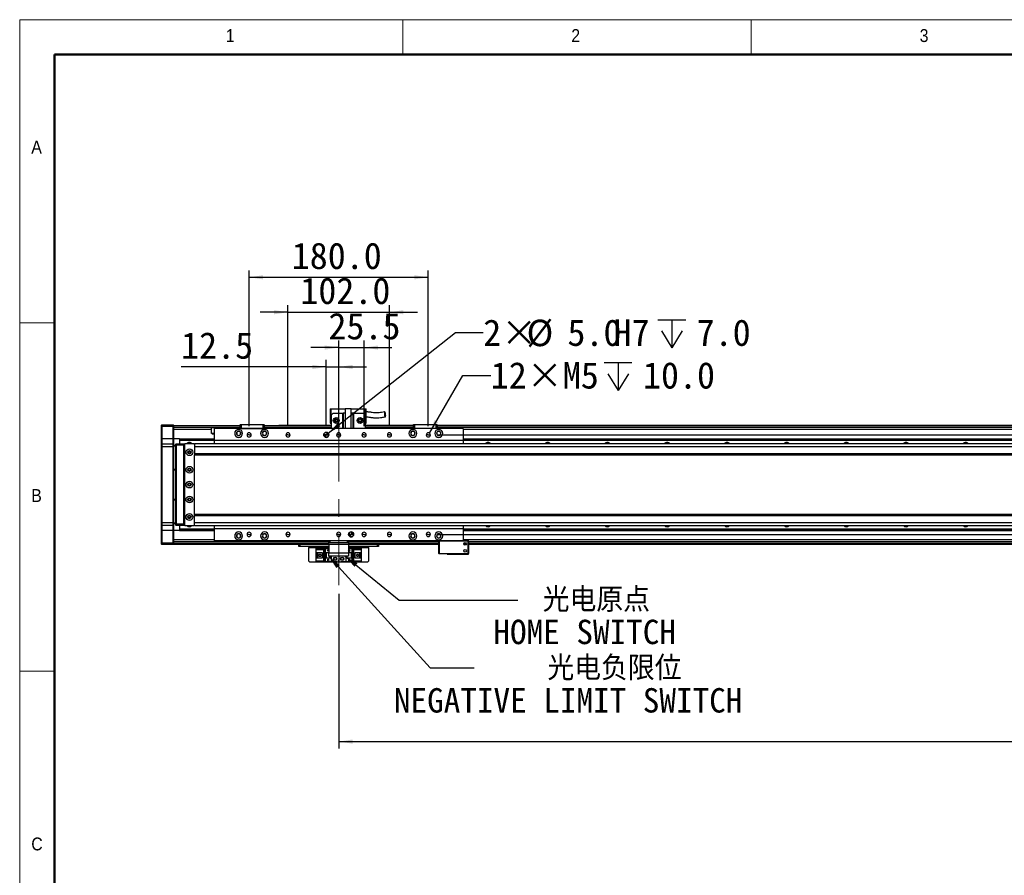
# Model space of a CAD drawing. Header units: millimetres. Extents: x 35 to 2905, y 35 to 2044.
# Tile 3 of 9: x 35 to 1024, y 1185 to 2044. Entities that reach past the tile are written whole.
import ezdxf

# ---------------------------------------------------------------- set-up
doc = ezdxf.new("R2010")
doc.units = ezdxf.units.MM
doc.header["$LTSCALE"] = 7
doc.linetypes.add('CENTERX2', pattern=[20.32, 12.7, -2.54, 2.54, -2.54])
doc.layers.add('DIMNS', color=7, linetype='Continuous')
doc.styles.add('SLDTEXTSTYLE1', font='Gothic.ttf', dxfattribs={"width": 0.913})
doc.styles.add('SLDTEXTSTYLE8', font='txt')
doc.styles.add('SLDTEXTSTYLE9', font='txt', dxfattribs={"bigfont": 'bigfont'})
doc.dimstyles.new('SLDDIMSTYLE0', dxfattribs={"dimtxt": 26.6, "dimasz": 14, "dimexe": 0, "dimexo": 0.0625, "dimgap": 6.65, "dimtad": 2, "dimdec": 1, "dimrnd": 1e-09, "dimzin": 4, "dimdsep": 46, "dimtxsty": 'SLDTEXTSTYLE8', "dimsah": 1, "dimcen": 0.09, "dimadec": 0, "dimazin": 1, "dimtfac": 1, "dimtdec": 1, "dimtofl": 0, "dimtmove": 0, "dimatfit": 3, "dimfxl": 0, "dimfrac": 2, "dimtolj": 1, "dimtzin": 12, "dimarcsym": 0})
doc.dimstyles.new('SLDDIMSTYLE1', dxfattribs={"dimtxt": 26.6, "dimasz": 14, "dimexe": 0, "dimexo": 0.0625, "dimgap": 6.65, "dimtad": 2, "dimdec": 1, "dimrnd": 1e-09, "dimzin": 4, "dimdsep": 46, "dimtxsty": 'SLDTEXTSTYLE8', "dimsah": 1, "dimcen": 0.09, "dimadec": 0, "dimazin": 1, "dimtfac": 1, "dimtdec": 1, "dimtmove": 0, "dimatfit": 0, "dimfxl": 0, "dimfrac": 2, "dimtolj": 1, "dimtzin": 12, "dimarcsym": 0})
doc.dimstyles.new('SLDDIMSTYLE2', dxfattribs={"dimtxt": 0.18, "dimasz": 14, "dimexe": 0, "dimexo": 0.0625, "dimgap": 0, "dimtad": 0, "dimtih": 1, "dimtoh": 1, "dimdec": 0, "dimrnd": 1e-09, "dimzin": 0, "dimdsep": 46, "dimtxsty": 'Standard', "dimsah": 1, "dimcen": 0.09, "dimadec": 0, "dimazin": 0, "dimtfac": 14, "dimtdec": 0, "dimtofl": 0, "dimtmove": 0, "dimatfit": 3, "dimfxl": 0, "dimfrac": 2, "dimtolj": 1, "dimtzin": 0, "dimarcsym": 0})
doc.dimstyles.new('SLDDIMSTYLE3', dxfattribs={"dimtxt": 26.6, "dimasz": 14, "dimexe": 0, "dimexo": 0.0625, "dimgap": 6.65, "dimtad": 2, "dimdec": 1, "dimrnd": 1e-09, "dimzin": 12, "dimdsep": 46, "dimtxsty": 'SLDTEXTSTYLE8', "dimsah": 1, "dimcen": 0.09, "dimadec": 0, "dimazin": 3, "dimtfac": 1, "dimtdec": 1, "dimtmove": 0, "dimatfit": 0, "dimfxl": 0, "dimfrac": 2, "dimtolj": 1, "dimtzin": 12, "dimarcsym": 0})
doc.dimstyles.new('SLDDIMSTYLE7', dxfattribs={"dimtxt": 26.6, "dimasz": 14, "dimexe": 0, "dimexo": 0.0625, "dimgap": 6.65, "dimtad": 0, "dimtih": 1, "dimtoh": 1, "dimdec": 1, "dimrnd": 1e-09, "dimzin": 4, "dimdsep": 46, "dimtxsty": 'SLDTEXTSTYLE8', "dimsah": 1, "dimcen": 0, "dimadec": 0, "dimazin": 1, "dimtfac": 1, "dimtdec": 1, "dimtofl": 0, "dimtmove": 0, "dimatfit": 3, "dimfxl": 0, "dimfrac": 2, "dimtolj": 1, "dimtzin": 12, "dimarcsym": 0})
doc.dimstyles.new('SLDDIMSTYLE8', dxfattribs={"dimtxt": 26.6, "dimasz": 14, "dimexe": 0, "dimexo": 0.0625, "dimgap": 6.65, "dimtad": 0, "dimtih": 1, "dimtoh": 1, "dimdec": 1, "dimrnd": 1e-09, "dimzin": 12, "dimdsep": 46, "dimtxsty": 'SLDTEXTSTYLE8', "dimsah": 1, "dimcen": 0, "dimadec": 0, "dimazin": 3, "dimtfac": 1, "dimtdec": 1, "dimtofl": 0, "dimtmove": 0, "dimatfit": 3, "dimfxl": 0, "dimfrac": 2, "dimtolj": 1, "dimtzin": 12, "dimarcsym": 0})

# ---------------------------------------------------------------- blocks, each defined once
blk = doc.blocks.new('_D_22')
at = {"layer": 'DIMNS'}
for p, q in [((304.48, 1635.87), (304.48, 1757.14)), ((406.48, 1635.87), (406.48, 1757.14)), ((304.48, 1750.14), (276.48, 1750.14)), ((304.48, 1750.14), (406.48, 1750.14)), ((406.48, 1750.14), (434.48, 1750.14))]:
    blk.add_line(p, q, dxfattribs=at)
for points in [[(304.48, 1750.14), (290.48, 1752.24), (290.48, 1748.04)], [(406.48, 1750.14), (420.48, 1748.04), (420.48, 1752.24)]]:
    blk.add_solid(points, dxfattribs=at)
at = {"layer": 'DIMNS', "insert": (316.93, 1785.04), "char_height": 26.6, "attachment_point": 1, "style": 'SLDTEXTSTYLE8'}
blk.add_mtext('102.0', dxfattribs=at)
blk = doc.blocks.new('_D_23')
at = {"layer": 'DIMNS'}
for p, q in [((265.48, 1635.87), (265.48, 1792.24)), ((445.48, 1635.87), (445.48, 1792.24)), ((265.48, 1785.24), (445.48, 1785.24))]:
    blk.add_line(p, q, dxfattribs=at)
for points in [[(265.48, 1785.24), (279.48, 1783.14), (279.48, 1787.34)], [(445.48, 1785.24), (431.48, 1787.34), (431.48, 1783.14)]]:
    blk.add_solid(points, dxfattribs=at)
at = {"layer": 'DIMNS', "insert": (308.28, 1820.14), "char_height": 26.6, "attachment_point": 1, "style": 'SLDTEXTSTYLE8'}
blk.add_mtext('180.0', dxfattribs=at)
blk = doc.blocks.new('_D_24')
at = {"layer": 'DIMNS'}
for p, q in [((2343.48, 1626.98), (2343.48, 1654.98)), ((454.37, 1626.98), (2350.48, 1626.98)), ((2343.48, 1626.98), (2343.48, 1526.98)), ((454.37, 1526.98), (2350.48, 1526.98)), ((2343.48, 1526.98), (2343.48, 1498.98))]:
    blk.add_line(p, q, dxfattribs=at)
for points in [[(2343.48, 1626.98), (2345.58, 1640.98), (2341.38, 1640.98)], [(2343.48, 1526.98), (2341.38, 1512.98), (2345.58, 1512.98)]]:
    blk.add_solid(points, dxfattribs=at)
at = {"layer": 'DIMNS', "insert": (2308.58, 1544.28), "char_height": 26.6, "attachment_point": 1, "rotation": 90, "style": 'SLDTEXTSTYLE8'}
blk.add_mtext('100.0', dxfattribs=at)
blk = doc.blocks.new('SW_SYMBOL_HOLE_DEPTH')
at = {"layer": 'DIMNS', "color": 0}
for p, q in [((0, 6125), (5600, 6125)), ((2800, 6125), (2800, 525)), ((700, 3885), (2800, 525)), ((4900, 3885), (2800, 525))]:
    blk.add_line(p, q, dxfattribs=at)
blk = doc.blocks.new('_D_25')
at = {"layer": 'DIMNS'}
for p, q in [((344.94, 1628.54), (472.66, 1729.66)), ((472.66, 1729.66), (500.66, 1729.66))]:
    blk.add_line(p, q, dxfattribs=at)
blk.add_solid([(344.94, 1628.54), (357.22, 1635.58), (354.61, 1638.87)], dxfattribs=at)
at = {"layer": 'DIMNS', "xscale": 0.004985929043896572, "yscale": 0.004985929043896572, "zscale": 0.004985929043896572}
blk.add_blockref('SW_SYMBOL_HOLE_DEPTH', (676.16, 1711.94), dxfattribs=at)
at = {"layer": 'DIMNS', "char_height": 26.6, "attachment_point": 1, "style": 'SLDTEXTSTYLE8'}
for s, insert in [('2×', (500.66, 1742.95)), ('%%c', (544.18, 1742.69)), ('5.0', (585.28, 1742.95)), ('H7', (631.6, 1742.95)), ('7.0', (715.09, 1742.95))]:
    blk.add_mtext(s, dxfattribs=dict(at, insert=insert))
blk = doc.blocks.new('_D_26')
at = {"layer": 'DIMNS'}
for p, q in [((446.54, 1628.8), (480.24, 1686.68)), ((480.24, 1686.68), (508.24, 1686.68))]:
    blk.add_line(p, q, dxfattribs=at)
blk.add_solid([(446.54, 1628.8), (455.4, 1639.84), (451.77, 1641.95)], dxfattribs=at)
at = {"layer": 'DIMNS', "xscale": 0.004985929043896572, "yscale": 0.004985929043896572, "zscale": 0.004985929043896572}
blk.add_blockref('SW_SYMBOL_HOLE_DEPTH', (622.21, 1669.07), dxfattribs=at)
at = {"layer": 'DIMNS', "char_height": 26.6, "attachment_point": 1, "style": 'SLDTEXTSTYLE8'}
for s, insert in [('12×M5', (508.24, 1700.08)), ('10.0', (661.15, 1700.08))]:
    blk.add_mtext(s, dxfattribs=dict(at, insert=insert))
blk = doc.blocks.new('_D_27')
at = {"layer": 'DIMNS'}
for p, q in [((355.48, 1635.87), (355.48, 1721.66)), ((380.98, 1635.87), (380.98, 1721.66)), ((355.48, 1714.66), (327.48, 1714.66)), ((355.48, 1714.66), (380.98, 1714.66)), ((380.98, 1714.66), (408.98, 1714.66))]:
    blk.add_line(p, q, dxfattribs=at)
for points in [[(355.48, 1714.66), (341.48, 1716.76), (341.48, 1712.56)], [(380.98, 1714.66), (394.98, 1712.56), (394.98, 1716.76)]]:
    blk.add_solid(points, dxfattribs=at)
at = {"layer": 'DIMNS', "insert": (345.18, 1749.56), "char_height": 26.6, "attachment_point": 1, "style": 'SLDTEXTSTYLE8'}
blk.add_mtext('25.5', dxfattribs=at)
blk = doc.blocks.new('_D_28')
at = {"layer": 'DIMNS'}
for p, q in [((342.98, 1635.87), (342.98, 1702.18)), ((355.48, 1678.07), (355.48, 1702.18)), ((342.98, 1695.18), (197.14, 1695.18)), ((342.98, 1695.18), (355.48, 1695.18)), ((355.48, 1695.18), (383.48, 1695.18))]:
    blk.add_line(p, q, dxfattribs=at)
for points in [[(342.98, 1695.18), (328.98, 1697.28), (328.98, 1693.08)], [(355.48, 1695.18), (369.48, 1693.08), (369.48, 1697.28)]]:
    blk.add_solid(points, dxfattribs=at)
at = {"layer": 'DIMNS', "insert": (197.14, 1730.09), "char_height": 26.6, "attachment_point": 1, "style": 'SLDTEXTSTYLE8'}
blk.add_mtext('12.5', dxfattribs=at)
blk = doc.blocks.new('_D_34')
at = {"layer": 'DIMNS'}
for p, q in [((2095.48, 1480.55), (2095.48, 1311.88)), ((355.48, 1467.14), (355.48, 1311.88)), ((355.48, 1318.88), (2095.48, 1318.88))]:
    blk.add_line(p, q, dxfattribs=at)
for points in [[(355.48, 1318.88), (369.48, 1316.78), (369.48, 1320.98)], [(2095.48, 1318.88), (2081.48, 1320.98), (2081.48, 1316.78)]]:
    blk.add_solid(points, dxfattribs=at)
at = {"layer": 'DIMNS', "insert": (1154.41, 1353.78), "char_height": 26.6, "attachment_point": 1, "style": 'SLDTEXTSTYLE8'}
blk.add_mtext('1740.0', dxfattribs=at)
blk = doc.blocks.new('SW_NOTE_8')
at = {"layer": 'DIMNS', "color": 0, "char_height": 24.5, "attachment_point": 2}
for s, insert, style in [(' 光电原点', (68.06, 12.71), 'SLDTEXTSTYLE9'), ('HOME SWITCH', (67.26, -19.68), 'SLDTEXTSTYLE8')]:
    blk.add_mtext(s, dxfattribs=dict(at, insert=insert, style=style))
blk = doc.blocks.new('SW_NOTE_9')
at = {"layer": 'DIMNS', "color": 0, "char_height": 24.5, "attachment_point": 2}
for s, insert, style in [('    光电负限位', (97.09, 12.15), 'SLDTEXTSTYLE9'), ('NEGATIVE LIMIT SWITCH', (94.27, -20.24), 'SLDTEXTSTYLE8')]:
    blk.add_mtext(s, dxfattribs=dict(at, insert=insert, style=style))
blk = doc.blocks.new('SW_DOWELSYMBOL_3')
at = {"linetype": 'Continuous', "lineweight": 18}
h = blk.add_hatch(color=0, dxfattribs=at)
edge = h.paths.add_edge_path(flags=0)
edge.add_arc((0, 0), 2.5, 180, 270)
edge.add_line((0, -2.5), (0, 0))
edge.add_line((0, 0), (-2.5, 0))
h = blk.add_hatch(color=0, dxfattribs=at)
edge = h.paths.add_edge_path(flags=0)
edge.add_arc((0, 0), 2.5, 0, 90)
edge.add_line((0, 2.5), (0, 0))
edge.add_line((0, 0), (2.5, 0))
at = {"layer": 'DIMNS', "color": 0}
blk.add_circle((0, 0), 2.5, dxfattribs=at)
blk = doc.blocks.new('SW_DOWELSYMBOL_4')
at = {"linetype": 'Continuous', "lineweight": 18}
h = blk.add_hatch(color=0, dxfattribs=at)
edge = h.paths.add_edge_path(flags=0)
edge.add_arc((0, 0), 2.5, 180, 270)
edge.add_line((0, -2.5), (0, 0))
edge.add_line((0, 0), (-2.5, 0))
h = blk.add_hatch(color=0, dxfattribs=at)
edge = h.paths.add_edge_path(flags=0)
edge.add_arc((0, 0), 2.5, 0, 90)
edge.add_line((0, 2.5), (0, 0))
edge.add_line((0, 0), (2.5, 0))
at = {"layer": 'DIMNS', "color": 0}
blk.add_circle((0, 0), 2.5, dxfattribs=at)

msp = doc.modelspace()

# ---------------------------------------------------------------- linework, layer by layer
at = {"color": 7, "linetype": 'Continuous', "lineweight": 18}
for p, q in [((2905, 2044), (35, 2044)), ((35, 2044), (35, 35)), ((420, 2009), (420, 2044)), ((770, 2044), (770, 2009)), ((70, 2009), (2870, 2009)), ((70, 2009), (70, 70)), ((70, 1739.5), (35, 1739.5)), ((35, 1389.5), (70, 1389.5))]:
    msp.add_line(p, q, dxfattribs=at)
at = {"color": 7, "linetype": 'Continuous', "lineweight": 50}
for p, q in [((2870, 2009), (70, 2009)), ((70, 2009), (70, 70))]:
    msp.add_line(p, q, dxfattribs=at)
at = {"color": 7, "linetype": 'Continuous', "lineweight": 25}
for p, q in [((346.98, 1653.28), (347.98, 1653.28)), ((346.98, 1653.28), (346.98, 1638.88)), ((347.98, 1646.88), (347.98, 1653.28)), ((347.98, 1653.28), (361.98, 1653.28)), ((361.98, 1653.48), (361.98, 1633.48)), ((361.98, 1653.48), (367.98, 1653.48)), ((367.98, 1633.48), (367.98, 1653.48)), ((367.98, 1653.28), (381.98, 1653.28)), ((381.98, 1653.28), (382.98, 1653.28)), ((381.98, 1653.28), (381.98, 1646.88)), ((382.98, 1638.88), (382.98, 1653.28)), ((349.98, 1648.88), (347.98, 1646.88)), ((347.98, 1646.88), (347.98, 1633.48)), ((349.98, 1648.88), (359.48, 1648.88)), ((359.48, 1633.48), (359.48, 1648.88)), ((359.48, 1648.88), (359.98, 1648.88)), ((359.98, 1648.88), (359.98, 1633.48)), ((361.98, 1648.88), (359.98, 1648.88)), ((369.98, 1648.88), (367.98, 1648.88)), ((369.98, 1633.48), (369.98, 1648.88)), ((369.98, 1648.88), (370.48, 1648.88)), ((370.48, 1648.88), (379.98, 1648.88)), ((370.48, 1648.88), (370.48, 1633.48)), ((381.98, 1646.88), (379.98, 1648.88)), ((381.98, 1646.88), (381.98, 1633.48)), ((177.48, 1636.68), (177.78, 1636.98)), ((177.48, 1635.48), (177.48, 1636.68)), ((177.48, 1635.48), (177.78, 1635.48)), ((177.48, 1622.98), (177.48, 1635.48)), ((177.78, 1636.98), (177.78, 1635.48)), ((177.78, 1636.98), (189.18, 1636.98)), ((177.78, 1635.48), (177.78, 1622.98)), ((189.18, 1635.48), (177.78, 1635.48)), ((189.18, 1635.48), (189.18, 1636.98)), ((189.18, 1636.98), (189.48, 1636.68)), ((189.18, 1622.98), (189.18, 1635.48)), ((189.18, 1635.48), (189.48, 1635.48)), ((189.48, 1636.68), (189.48, 1635.48)), ((189.48, 1636.48), (256.48, 1636.48)), ((189.48, 1635.48), (189.48, 1622.98)), ((256.48, 1634.49), (189.48, 1634.49)), ((227.84, 1632.49), (189.48, 1632.49)), ((227.84, 1628.38), (227.84, 1632.49)), ((480.48, 1633.48), (230.48, 1633.48)), ((230.48, 1633.48), (230.48, 1621.48)), ((256.48, 1637.19), (256.78, 1637.49)), ((256.48, 1633.49), (256.48, 1637.19)), ((257.48, 1637.19), (256.48, 1637.19)), ((257.48, 1633.49), (256.48, 1633.49)), ((256.48, 1633.49), (256.48, 1633.48)), ((256.78, 1637.49), (257.61, 1637.49)), ((257.48, 1637.19), (257.61, 1637.49)), ((257.48, 1637.19), (257.48, 1633.49)), ((279.48, 1637.19), (257.48, 1637.19)), ((257.48, 1633.49), (279.48, 1633.49)), ((257.61, 1637.49), (279.36, 1637.49)), ((279.36, 1637.49), (280.18, 1637.49)), ((279.48, 1637.19), (279.36, 1637.49)), ((279.48, 1633.49), (279.48, 1637.19)), ((280.48, 1637.19), (279.48, 1637.19)), ((280.48, 1633.49), (279.48, 1633.49)), ((280.18, 1637.49), (280.48, 1637.19)), ((280.48, 1637.19), (280.48, 1633.49)), ((280.48, 1636.48), (347.98, 1636.48)), ((347.98, 1634.49), (280.48, 1634.49)), ((280.48, 1633.49), (280.48, 1633.48)), ((295.48, 1636.78), (347.98, 1636.78)), ((295.48, 1636.78), (295.48, 1636.58)), ((295.48, 1636.58), (347.98, 1636.58)), ((295.48, 1636.48), (295.48, 1636.58)), ((346.98, 1638.88), (347.98, 1638.88)), ((381.98, 1638.88), (382.98, 1638.88)), ((381.98, 1636.78), (430.48, 1636.78)), ((381.98, 1636.58), (430.48, 1636.58)), ((381.98, 1636.48), (430.48, 1636.48)), ((430.48, 1634.49), (381.98, 1634.49)), ((430.48, 1637.18), (430.78, 1637.48)), ((430.48, 1633.48), (430.48, 1637.18)), ((431.48, 1637.18), (430.48, 1637.18)), ((430.78, 1637.48), (431.61, 1637.48)), ((431.48, 1637.18), (431.61, 1637.48)), ((431.48, 1637.18), (431.48, 1633.48)), ((453.48, 1637.18), (431.48, 1637.18)), ((431.61, 1637.48), (453.36, 1637.48)), ((453.48, 1637.18), (453.36, 1637.48)), ((453.36, 1637.48), (454.18, 1637.48)), ((453.48, 1633.48), (453.48, 1637.18)), ((454.48, 1637.18), (453.48, 1637.18)), ((454.18, 1637.48), (454.48, 1637.18)), ((454.48, 1637.18), (454.48, 1633.48)), ((454.48, 1636.78), (1996.48, 1636.78)), ((454.48, 1636.58), (1996.48, 1636.58)), ((454.48, 1636.48), (1996.48, 1636.48)), ((1996.48, 1634.49), (454.48, 1634.49)), ((480.48, 1633.48), (480.48, 1621.48)), ((177.48, 1622.98), (177.78, 1622.98)), ((177.48, 1617.68), (177.48, 1622.98)), ((177.78, 1622.98), (177.78, 1617.98)), ((189.18, 1622.98), (177.78, 1622.98)), ((189.18, 1617.98), (189.18, 1622.98)), ((189.18, 1622.98), (189.48, 1622.98)), ((195.48, 1622.99), (189.48, 1622.99)), ((189.48, 1622.98), (189.48, 1617.68)), ((195.48, 1622.99), (230.48, 1622.99)), ((195.48, 1622.99), (195.48, 1622.7)), ((195.48, 1622.7), (230.48, 1622.7)), ((195.48, 1622.7), (195.48, 1621.8)), ((230.48, 1628.38), (227.84, 1628.38)), ((265.48, 1626.98), (263.38, 1626.98)), ((265.48, 1626.98), (267.58, 1626.98)), ((304.48, 1626.98), (302.38, 1626.98)), ((304.48, 1626.98), (306.58, 1626.98)), ((342.98, 1626.98), (340.48, 1626.98)), ((342.98, 1626.98), (345.48, 1626.98)), ((355.48, 1626.98), (353.38, 1626.98)), ((355.48, 1626.98), (357.58, 1626.98)), ((380.98, 1626.98), (378.88, 1626.98)), ((380.98, 1626.98), (383.08, 1626.98)), ((406.48, 1626.98), (404.38, 1626.98)), ((406.48, 1626.98), (408.58, 1626.98)), ((445.48, 1626.98), (443.38, 1626.98)), ((445.48, 1626.98), (447.58, 1626.98)), ((480.48, 1622.99), (1970.48, 1622.99)), ((480.48, 1622.7), (1970.48, 1622.7)), ((177.78, 1617.98), (177.48, 1617.68)), ((177.48, 1614.98), (177.48, 1617.68)), ((177.48, 1538.98), (177.48, 1614.98)), ((177.78, 1614.98), (177.48, 1614.98)), ((177.78, 1617.98), (177.78, 1614.98)), ((177.78, 1617.98), (189.18, 1617.98)), ((177.78, 1614.98), (177.78, 1538.98)), ((189.18, 1614.98), (177.78, 1614.98)), ((189.18, 1614.98), (189.18, 1617.98)), ((189.18, 1617.98), (189.48, 1617.68)), ((189.18, 1538.98), (189.18, 1614.98)), ((189.18, 1614.98), (189.48, 1614.98)), ((189.48, 1617.68), (189.48, 1614.98)), ((189.48, 1616.48), (191.98, 1616.48)), ((191.98, 1615.48), (189.48, 1615.48)), ((189.48, 1614.98), (189.48, 1538.98)), ((191.98, 1617.68), (192.28, 1617.98)), ((191.98, 1616.48), (191.98, 1617.68)), ((191.98, 1537.48), (191.98, 1616.48)), ((191.98, 1616.48), (192.28, 1616.48)), ((192.28, 1617.98), (192.28, 1616.48)), ((192.28, 1617.98), (199.48, 1617.98)), ((192.28, 1616.48), (192.28, 1537.48)), ((199.48, 1616.48), (192.28, 1616.48)), ((195.48, 1621.8), (230.48, 1621.8)), ((195.48, 1621.8), (195.48, 1621.5)), ((195.48, 1621.5), (230.48, 1621.5)), ((195.48, 1621.5), (195.48, 1617.98)), ((199.48, 1617.98), (199.48, 1616.48)), ((199.48, 1617.98), (200.98, 1617.98)), ((200.68, 1617.68), (199.48, 1617.68)), ((199.48, 1616.48), (199.48, 1537.48)), ((200.48, 1615.98), (199.98, 1615.98)), ((199.98, 1615.98), (199.98, 1537.98)), ((200.98, 1617.98), (200.48, 1617.48)), ((200.48, 1617.48), (200.48, 1536.48)), ((209.98, 1617.98), (200.98, 1617.98)), ((210.48, 1617.48), (209.98, 1617.98)), ((2240.98, 1617.98), (210.48, 1617.98)), ((210.48, 1617.98), (210.48, 1617.48)), ((210.48, 1617.35), (210.48, 1617.48)), ((210.48, 1617.35), (210.48, 1614.98)), ((2241.48, 1614.98), (210.48, 1614.98)), ((210.48, 1614.98), (210.48, 1607.98)), ((480.48, 1621.48), (230.48, 1621.48)), ((230.48, 1621.48), (230.48, 1617.98)), ((480.48, 1621.8), (1970.48, 1621.8)), ((480.48, 1621.5), (1970.48, 1621.5)), ((480.48, 1621.48), (480.48, 1617.98)), ((206.63, 1609.98), (204.34, 1609.98)), ((2241.48, 1607.98), (210.48, 1607.98)), ((210.48, 1607.98), (210.48, 1606.98)), ((210.48, 1606.98), (2241.48, 1606.98)), ((210.48, 1546.98), (210.48, 1606.98)), ((189.48, 1592.48), (191.98, 1592.48)), ((191.98, 1591.48), (189.48, 1591.48)), ((189.48, 1562.48), (191.98, 1562.48)), ((191.98, 1561.48), (189.48, 1561.48)), ((204.34, 1543.98), (206.63, 1543.98)), ((2241.48, 1546.98), (210.48, 1546.98)), ((210.48, 1545.98), (210.48, 1546.98)), ((210.48, 1545.98), (2241.48, 1545.98)), ((210.48, 1538.98), (210.48, 1545.98)), ((177.48, 1536.28), (177.48, 1538.98)), ((177.78, 1538.98), (177.48, 1538.98)), ((177.78, 1535.98), (177.48, 1536.28)), ((177.48, 1530.98), (177.48, 1536.28)), ((177.78, 1538.98), (177.78, 1535.98)), ((177.78, 1538.98), (189.18, 1538.98)), ((189.18, 1535.98), (177.78, 1535.98)), ((177.78, 1535.98), (177.78, 1530.98)), ((189.18, 1535.98), (189.18, 1538.98)), ((189.18, 1538.98), (189.48, 1538.98)), ((189.18, 1535.98), (189.48, 1536.28)), ((189.18, 1530.98), (189.18, 1535.98)), ((189.48, 1538.98), (189.48, 1536.28)), ((189.48, 1538.48), (191.98, 1538.48)), ((191.98, 1537.48), (189.48, 1537.48)), ((189.48, 1536.28), (189.48, 1530.98)), ((191.98, 1536.28), (191.98, 1537.48)), ((191.98, 1537.48), (192.28, 1537.48)), ((191.98, 1536.28), (192.28, 1535.98)), ((192.28, 1537.48), (192.28, 1535.98)), ((192.28, 1537.48), (199.48, 1537.48)), ((199.48, 1535.98), (192.28, 1535.98)), ((195.48, 1535.98), (195.48, 1532.46)), ((199.48, 1537.48), (199.48, 1535.98)), ((199.48, 1536.28), (200.68, 1536.28)), ((200.98, 1535.98), (199.48, 1535.98)), ((199.98, 1537.98), (200.48, 1537.98)), ((200.48, 1536.48), (200.98, 1535.98)), ((200.98, 1535.98), (209.98, 1535.98)), ((209.98, 1535.98), (210.48, 1536.48)), ((210.48, 1538.98), (2241.48, 1538.98)), ((210.48, 1536.62), (210.48, 1538.98)), ((210.48, 1536.48), (210.48, 1536.62)), ((210.48, 1535.98), (210.48, 1536.48)), ((210.48, 1535.98), (2240.98, 1535.98)), ((230.48, 1535.98), (230.48, 1532.48)), ((480.48, 1535.98), (480.48, 1532.48)), ((177.78, 1530.98), (177.48, 1530.98)), ((177.48, 1518.48), (177.48, 1530.98)), ((189.18, 1530.98), (177.78, 1530.98)), ((177.78, 1530.98), (177.78, 1518.48)), ((189.48, 1530.98), (189.18, 1530.98)), ((189.18, 1518.48), (189.18, 1530.98)), ((189.48, 1530.98), (189.48, 1518.48)), ((195.48, 1530.98), (189.48, 1530.98)), ((195.48, 1532.46), (230.48, 1532.46)), ((195.48, 1532.46), (195.48, 1532.17)), ((195.48, 1532.17), (230.48, 1532.17)), ((195.48, 1532.17), (195.48, 1531.27)), ((195.48, 1531.27), (230.48, 1531.27)), ((195.48, 1531.27), (195.48, 1530.98)), ((195.48, 1530.98), (230.48, 1530.98)), ((480.48, 1532.48), (230.48, 1532.48)), ((230.48, 1532.48), (230.48, 1520.48)), ((265.48, 1526.98), (263.38, 1526.98)), ((265.48, 1526.98), (267.58, 1526.98)), ((304.48, 1526.98), (302.38, 1526.98)), ((304.48, 1526.98), (306.58, 1526.98)), ((355.48, 1526.98), (353.38, 1526.98)), ((355.48, 1526.98), (357.58, 1526.98)), ((367.98, 1526.98), (365.48, 1526.98)), ((367.98, 1526.98), (370.48, 1526.98)), ((380.98, 1526.98), (378.88, 1526.98)), ((380.98, 1526.98), (383.08, 1526.98)), ((406.48, 1526.98), (404.38, 1526.98)), ((406.48, 1526.98), (408.58, 1526.98)), ((445.48, 1526.98), (443.38, 1526.98)), ((445.48, 1526.98), (447.58, 1526.98)), ((480.48, 1532.48), (480.48, 1520.48)), ((480.48, 1532.46), (1970.48, 1532.46)), ((480.48, 1532.17), (1970.48, 1532.17)), ((480.48, 1531.27), (1970.48, 1531.27)), ((480.48, 1530.98), (1970.48, 1530.98)), ((177.78, 1518.48), (177.48, 1518.48)), ((177.48, 1517.28), (177.48, 1518.48)), ((177.78, 1516.98), (177.48, 1517.28)), ((177.78, 1518.48), (177.78, 1516.98)), ((177.78, 1518.48), (189.18, 1518.48)), ((189.18, 1516.98), (177.78, 1516.98)), ((189.18, 1516.98), (189.18, 1518.48)), ((189.48, 1518.48), (189.18, 1518.48)), ((189.48, 1517.28), (189.18, 1516.98)), ((345.48, 1519.48), (189.48, 1519.48)), ((189.48, 1518.48), (189.48, 1517.28)), ((189.48, 1517.28), (189.48, 1516.98)), ((345.48, 1516.98), (189.48, 1516.98)), ((480.48, 1520.48), (230.48, 1520.48)), ((315.48, 1514.98), (315.48, 1516.98)), ((316.48, 1514.98), (315.48, 1514.98)), ((316.48, 1516.98), (316.48, 1514.98)), ((345.48, 1514.98), (316.48, 1514.98)), ((325.48, 1514.98), (325.48, 1513.98)), ((325.48, 1500.18), (325.48, 1513.98)), ((345.48, 1518.48), (345.48, 1520.48)), ((346.48, 1518.48), (345.48, 1518.48)), ((345.48, 1516.98), (345.48, 1518.48)), ((365.48, 1516.98), (345.48, 1516.98)), ((345.48, 1516.98), (345.48, 1508.48)), ((346.48, 1520.48), (346.48, 1518.48)), ((364.48, 1518.48), (346.48, 1518.48)), ((364.48, 1518.48), (364.48, 1520.48)), ((365.48, 1518.48), (364.48, 1518.48)), ((365.48, 1520.48), (365.48, 1518.48)), ((455.98, 1519.48), (365.48, 1519.48)), ((365.48, 1518.48), (365.48, 1516.98)), ((365.48, 1516.98), (365.48, 1508.48)), ((455.98, 1516.98), (365.48, 1516.98)), ((394.48, 1514.98), (365.48, 1514.98)), ((385.48, 1513.98), (385.48, 1514.98)), ((385.48, 1513.98), (385.48, 1500.18)), ((394.48, 1514.98), (394.48, 1516.98)), ((395.48, 1514.98), (394.48, 1514.98)), ((395.48, 1516.98), (395.48, 1514.98)), ((456.28, 1520.48), (455.98, 1520.18)), ((455.98, 1507.78), (455.98, 1520.18)), ((456.28, 1520.18), (455.98, 1520.18)), ((456.28, 1520.18), (456.41, 1520.48)), ((456.28, 1520.18), (456.28, 1507.78)), ((485.68, 1520.18), (456.28, 1520.18)), ((480.48, 1520.78), (485.98, 1520.78)), ((480.48, 1520.48), (485.56, 1520.48)), ((483.63, 1516.98), (481.34, 1516.98)), ((485.68, 1520.18), (485.56, 1520.48)), ((485.56, 1520.48), (485.68, 1520.48)), ((485.98, 1520.18), (485.68, 1520.48)), ((485.68, 1507.78), (485.68, 1520.18)), ((485.98, 1520.18), (485.68, 1520.18)), ((485.98, 1520.18), (485.98, 1520.78)), ((485.98, 1520.18), (485.98, 1507.78)), ((1966.98, 1519.48), (485.98, 1519.48)), ((1966.98, 1516.98), (485.98, 1516.98)), ((332.78, 1511.88), (332.78, 1512.68)), ((332.78, 1512.68), (341.98, 1512.68)), ((341.08, 1511.88), (332.78, 1511.88)), ((332.78, 1511.88), (332.78, 1511.38)), ((340.58, 1511.38), (332.78, 1511.38)), ((332.78, 1508.78), (332.78, 1511.38)), ((332.78, 1508.78), (338.98, 1508.78)), ((332.78, 1503.18), (332.78, 1508.78)), ((334.08, 1503.18), (334.08, 1508.78)), ((334.58, 1508.43), (334.58, 1508.78)), ((338.98, 1508.43), (334.58, 1508.43)), ((334.58, 1503.53), (334.58, 1508.43)), ((335.54, 1506.78), (335.54, 1505.18)), ((337.38, 1506.78), (335.54, 1506.78)), ((335.54, 1505.18), (337.38, 1505.18)), ((337.38, 1506.78), (337.38, 1505.18)), ((338.98, 1508.78), (338.98, 1503.18)), ((340.58, 1511.38), (341.08, 1511.88)), ((340.58, 1500.58), (340.58, 1511.38)), ((341.08, 1500.08), (341.08, 1511.88)), ((341.98, 1512.68), (345.48, 1512.68)), ((341.98, 1512.68), (341.98, 1508.98)), ((341.98, 1508.98), (345.48, 1508.98)), ((341.98, 1508.98), (341.98, 1502.98)), ((342.48, 1508.98), (342.48, 1502.98)), ((342.78, 1508.98), (342.78, 1502.98)), ((344.38, 1511.18), (344.58, 1511.18)), ((344.98, 1509.98), (344.38, 1511.18)), ((344.58, 1511.58), (345.38, 1511.58)), ((344.58, 1511.18), (344.58, 1511.58)), ((345.48, 1510.98), (344.98, 1509.98)), ((345.38, 1511.58), (345.38, 1511.18)), ((345.38, 1511.18), (345.48, 1511.18)), ((345.48, 1508.48), (365.48, 1508.48)), ((345.48, 1504.98), (345.48, 1508.48)), ((365.48, 1504.98), (345.48, 1504.98)), ((347.18, 1502.98), (347.18, 1504.98)), ((347.48, 1502.98), (347.48, 1504.98)), ((347.98, 1504.98), (347.98, 1502.98)), ((355.48, 1504.98), (355.48, 1501.28)), ((362.98, 1502.98), (362.98, 1504.98)), ((363.48, 1504.98), (363.48, 1502.98)), ((363.78, 1504.98), (363.78, 1502.98)), ((365.48, 1512.68), (368.98, 1512.68)), ((365.48, 1510.58), (365.98, 1511.58)), ((365.58, 1510.38), (365.48, 1510.38)), ((365.48, 1508.98), (368.98, 1508.98)), ((365.48, 1508.48), (365.48, 1504.98)), ((365.58, 1509.98), (365.58, 1510.38)), ((366.38, 1509.98), (365.58, 1509.98)), ((365.98, 1511.58), (366.58, 1510.38)), ((366.38, 1510.38), (366.38, 1509.98)), ((366.58, 1510.38), (366.38, 1510.38)), ((368.18, 1502.98), (368.18, 1508.98)), ((368.48, 1502.98), (368.48, 1508.98)), ((368.98, 1508.98), (368.98, 1512.68)), ((368.98, 1512.68), (378.18, 1512.68)), ((368.98, 1502.98), (368.98, 1508.98)), ((378.18, 1511.88), (369.88, 1511.88)), ((369.88, 1511.88), (370.38, 1511.38)), ((369.88, 1511.88), (369.88, 1500.08)), ((370.38, 1511.38), (370.38, 1500.58)), ((378.18, 1511.38), (370.38, 1511.38)), ((371.98, 1508.78), (378.18, 1508.78)), ((371.98, 1503.18), (371.98, 1508.78)), ((376.38, 1508.43), (371.98, 1508.43)), ((373.58, 1505.18), (373.58, 1506.78)), ((375.42, 1506.78), (373.58, 1506.78)), ((373.58, 1505.18), (375.42, 1505.18)), ((375.42, 1505.18), (375.42, 1506.78)), ((376.38, 1508.78), (376.38, 1508.43)), ((376.38, 1508.43), (376.38, 1503.53)), ((376.88, 1508.78), (376.88, 1503.18)), ((378.18, 1512.68), (378.18, 1511.88)), ((378.18, 1511.38), (378.18, 1511.88)), ((378.18, 1511.38), (378.18, 1508.78)), ((378.18, 1508.78), (378.18, 1503.18)), ((456.28, 1507.48), (455.98, 1507.78)), ((455.98, 1507.78), (456.28, 1507.78)), ((456.28, 1507.78), (485.68, 1507.78)), ((456.28, 1507.78), (456.41, 1507.48)), ((456.41, 1507.48), (456.28, 1507.48)), ((485.56, 1507.48), (456.41, 1507.48)), ((464.48, 1507.18), (464.48, 1507.48)), ((464.48, 1507.18), (485.98, 1507.18)), ((485.68, 1507.78), (485.56, 1507.48)), ((485.68, 1507.48), (485.56, 1507.48)), ((485.68, 1507.78), (485.98, 1507.78)), ((485.98, 1507.78), (485.68, 1507.48)), ((485.98, 1507.18), (485.98, 1507.78)), ((325.48, 1500.18), (326.48, 1499.18)), ((384.48, 1499.18), (326.48, 1499.18)), ((338.98, 1503.18), (332.78, 1503.18)), ((332.78, 1500.58), (332.78, 1503.18)), ((332.78, 1500.58), (340.58, 1500.58)), ((332.78, 1500.58), (332.78, 1500.08)), ((332.78, 1500.08), (341.08, 1500.08)), ((332.78, 1499.28), (332.78, 1500.08)), ((341.98, 1499.28), (332.78, 1499.28)), ((334.58, 1503.18), (334.58, 1503.53)), ((334.58, 1503.53), (338.98, 1503.53)), ((341.08, 1500.08), (340.58, 1500.58)), ((341.98, 1502.98), (341.98, 1499.28)), ((347.98, 1502.98), (341.98, 1502.98)), ((347.98, 1499.28), (341.98, 1499.28)), ((344.38, 1501.58), (344.58, 1501.58)), ((344.98, 1500.38), (344.38, 1501.58)), ((344.58, 1501.98), (345.38, 1501.98)), ((344.58, 1501.58), (344.58, 1501.98)), ((345.58, 1501.58), (344.98, 1500.38)), ((345.38, 1501.98), (345.38, 1501.58)), ((345.38, 1501.58), (345.58, 1501.58)), ((347.98, 1502.98), (347.98, 1499.28)), ((353.48, 1499.28), (347.98, 1499.28)), ((362.98, 1499.28), (357.48, 1499.28)), ((362.98, 1499.28), (362.98, 1502.98)), ((368.98, 1502.98), (362.98, 1502.98)), ((368.98, 1499.28), (362.98, 1499.28)), ((365.38, 1500.78), (365.98, 1501.98)), ((365.58, 1500.78), (365.38, 1500.78)), ((365.58, 1500.38), (365.58, 1500.78)), ((366.38, 1500.38), (365.58, 1500.38)), ((365.98, 1501.98), (366.58, 1500.78)), ((366.38, 1500.78), (366.38, 1500.38)), ((366.58, 1500.78), (366.38, 1500.78)), ((368.98, 1499.28), (368.98, 1502.98)), ((378.18, 1499.28), (368.98, 1499.28)), ((370.38, 1500.58), (369.88, 1500.08)), ((369.88, 1500.08), (378.18, 1500.08)), ((370.38, 1500.58), (378.18, 1500.58)), ((371.98, 1503.53), (376.38, 1503.53)), ((378.18, 1503.18), (371.98, 1503.18)), ((376.38, 1503.53), (376.38, 1503.18)), ((378.18, 1503.18), (378.18, 1500.58)), ((378.18, 1500.08), (378.18, 1500.58)), ((378.18, 1500.08), (378.18, 1499.28)), ((384.48, 1499.18), (385.48, 1500.18))]:
    msp.add_line(p, q, dxfattribs=at)
at = {"color": 8, "linetype": 'Continuous', "lineweight": 25}
for p, q in [((256.48, 1635.98), (189.48, 1635.98)), ((347.98, 1635.98), (280.48, 1635.98)), ((430.48, 1635.98), (381.98, 1635.98)), ((1996.48, 1635.98), (454.48, 1635.98)), ((1970.48, 1632.49), (480.48, 1632.49)), ((230.48, 1521.48), (189.48, 1521.48)), ((345.48, 1517.98), (189.48, 1517.98)), ((325.48, 1513.98), (345.48, 1513.98)), ((455.98, 1517.98), (365.48, 1517.98)), ((365.48, 1513.98), (385.48, 1513.98)), ((1970.48, 1521.48), (480.48, 1521.48)), ((483.63, 1517.98), (481.34, 1517.98)), ((1966.98, 1517.98), (485.98, 1517.98))]:
    msp.add_line(p, q, dxfattribs=at)
at = {"color": 7, "linetype": 'Continuous', "lineweight": 25}
for centre, radius in [((352.98, 1641.38), 3), ((352.98, 1641.38), 1.7), ((352.98, 1641.38), 1.6), ((376.98, 1641.38), 3), ((376.98, 1641.38), 1.7), ((376.98, 1641.38), 1.6), ((205.48, 1609.48), 3.36), ((205.48, 1609.48), 1.7), ((205.48, 1609.48), 1.25), ((205.48, 1591.98), 3.36), ((205.48, 1591.98), 1.7), ((205.48, 1591.98), 1.25), ((205.48, 1576.98), 3.36), ((205.48, 1576.98), 1.7), ((205.48, 1576.98), 1.25), ((205.48, 1561.98), 3.36), ((205.48, 1561.98), 1.7), ((205.48, 1561.98), 1.25), ((205.48, 1544.48), 3.36), ((205.48, 1544.48), 1.7), ((205.48, 1544.48), 1.25), ((482.48, 1517.48), 1.25), ((351.98, 1502.48), 1.75), ((351.98, 1502.48), 1.25), ((358.98, 1502.48), 1.75), ((358.98, 1502.48), 1.25), ((482.48, 1510.48), 1.25)]:
    msp.add_circle(centre, radius, dxfattribs=at)
for centre, radius, start, end in [((254.98, 1628.49), 4, 0, 180), ((280.98, 1628.49), 4, 0, 180), ((429.98, 1628.49), 4, 0, 180), ((455.98, 1628.49), 4, 0, 180), ((254.98, 1628.49), 4, 180, 0), ((254.98, 1628.49), 2.25, 0, 180), ((254.98, 1628.49), 2.25, 180, 0), ((254.98, 1628.49), 2, 90, 270), ((254.98, 1628.49), 2, 270, 90), ((265.48, 1626.98), 2.1, 0, 180), ((265.48, 1626.98), 2.1, 180, 0), ((280.98, 1628.49), 4, 180, 0), ((280.98, 1628.49), 2.25, 0, 180), ((280.98, 1628.49), 2.25, 180, 0), ((280.98, 1628.49), 2, 90, 270), ((280.98, 1628.49), 2, 270, 90), ((304.48, 1626.98), 2.1, 0, 180), ((304.48, 1626.98), 2.1, 180, 0), ((342.98, 1626.98), 2.5, 0, 180), ((342.98, 1626.98), 2.5, 180, 0), ((355.48, 1626.98), 2.1, 0, 180), ((355.48, 1626.98), 2.1, 180, 0), ((380.98, 1626.98), 2.1, 0, 180), ((380.98, 1626.98), 2.1, 180, 0), ((406.48, 1626.98), 2.1, 0, 180), ((406.48, 1626.98), 2.1, 180, 0), ((429.98, 1628.49), 4, 180, 0), ((429.98, 1628.49), 2.25, 0, 180), ((429.98, 1628.49), 2.25, 180, 0), ((429.98, 1628.49), 2, 90, 270), ((429.98, 1628.49), 2, 270, 90), ((445.48, 1626.98), 2.1, 0, 180), ((445.48, 1626.98), 2.1, 180, 0), ((455.98, 1628.49), 4, 180, 0), ((455.98, 1628.49), 2.25, 0, 180), ((455.98, 1628.49), 2.25, 180, 0), ((455.98, 1628.49), 2, 90, 270), ((455.98, 1628.49), 2, 270, 90), ((205.48, 1615.49), 3.75, 41.71073, 138.28927), ((505.48, 1615.49), 3.75, 41.71072, 138.28928), ((565.48, 1615.49), 3.75, 41.71072, 138.28928), ((625.48, 1615.49), 3.75, 41.71072, 138.28928), ((685.48, 1615.49), 3.75, 41.71072, 138.28928), ((745.48, 1615.49), 3.75, 41.71072, 138.28928), ((805.48, 1615.49), 3.75, 41.71072, 138.28928), ((865.48, 1615.49), 3.75, 41.71072, 138.28928), ((925.48, 1615.49), 3.75, 41.71072, 138.28928), ((985.48, 1615.49), 3.75, 41.71072, 138.28928), ((205.48, 1538.48), 3.75, 221.71073, 318.28927), ((505.48, 1538.48), 3.75, 221.71072, 318.28928), ((565.48, 1538.48), 3.75, 221.71072, 318.28928), ((625.48, 1538.48), 3.75, 221.71072, 318.28928), ((685.48, 1538.48), 3.75, 221.71072, 318.28928), ((745.48, 1538.48), 3.75, 221.71072, 318.28928), ((805.48, 1538.48), 3.75, 221.71072, 318.28928), ((865.48, 1538.48), 3.75, 221.71072, 318.28928), ((925.48, 1538.48), 3.75, 221.71072, 318.28928), ((985.48, 1538.48), 3.75, 221.71072, 318.28928), ((254.98, 1525.48), 4, 0, 180), ((254.98, 1525.48), 4, 180, 0), ((254.98, 1525.48), 2.25, 0, 180), ((254.98, 1525.48), 2.25, 180, 0), ((254.98, 1525.48), 2, 90, 270), ((254.98, 1525.48), 2, 270, 90), ((265.48, 1526.98), 2.1, 0, 180), ((265.48, 1526.98), 2.1, 180, 0), ((280.98, 1525.48), 4, 0, 180), ((280.98, 1525.48), 4, 180, 0), ((280.98, 1525.48), 2.25, 0, 180), ((280.98, 1525.48), 2.25, 180, 0), ((280.98, 1525.48), 2, 90, 270), ((280.98, 1525.48), 2, 270, 90), ((304.48, 1526.98), 2.1, 0, 180), ((304.48, 1526.98), 2.1, 180, 0), ((355.48, 1526.98), 2.1, 0, 180), ((355.48, 1526.98), 2.1, 180, 0), ((367.98, 1526.98), 2.5, 0, 180), ((367.98, 1526.98), 2.5, 180, 0), ((380.98, 1526.98), 2.1, 0, 180), ((380.98, 1526.98), 2.1, 180, 0), ((406.48, 1526.98), 2.1, 0, 180), ((406.48, 1526.98), 2.1, 180, 0), ((429.98, 1525.48), 4, 0, 180), ((429.98, 1525.48), 4, 180, 0), ((429.98, 1525.48), 2.25, 0, 180), ((429.98, 1525.48), 2.25, 180, 0), ((429.98, 1525.48), 2, 90, 270), ((429.98, 1525.48), 2, 270, 90), ((445.48, 1526.98), 2.1, 0, 180), ((445.48, 1526.98), 2.1, 180, 0), ((455.98, 1525.48), 4, 0, 180), ((455.98, 1525.48), 4, 180, 0), ((455.98, 1525.48), 2.25, 0, 180), ((455.98, 1525.48), 2.25, 180, 0), ((455.98, 1525.48), 2, 90, 270), ((455.98, 1525.48), 2, 270, 90), ((353.48, 1501.28), 2, 270, 0), ((357.48, 1501.28), 2, 180, 270)]:
    msp.add_arc(centre, radius, start, end, dxfattribs=at)
for points, knots in [([(352.77, 1640.25), (352.64, 1640.28), (352.38, 1640.32), (352.04, 1640.54), (351.78, 1640.86), (351.63, 1641.26), (351.62, 1641.71), (351.76, 1642.15), (352.02, 1642.52), (352.26, 1642.68), (352.37, 1642.76)], [0, 0, 0, 0, 0.115352, 0.231254, 0.351777, 0.477009, 0.606521, 0.740243, 0.878358, 1, 1, 1, 1]), ([(352.98, 1640.23), (352.98, 1640.23), (353.11, 1640.24), (353.34, 1640.27), (353.66, 1640.43), (353.91, 1640.68), (354.08, 1640.99), (354.15, 1641.34), (354.11, 1641.69), (353.96, 1642.02), (353.73, 1642.28), (353.43, 1642.46), (353.08, 1642.55), (352.73, 1642.53), (352.4, 1642.4), (352.12, 1642.18), (351.92, 1641.88), (351.82, 1641.54), (351.83, 1641.19), (351.94, 1640.85), (352.15, 1640.57), (352.43, 1640.35), (352.66, 1640.29), (352.77, 1640.25)], [0, 0, 0, 0, 0.001719, 0.051636, 0.101552, 0.151463, 0.201377, 0.251294, 0.301209, 0.351121, 0.401032, 0.450946, 0.500864, 0.550776, 0.600688, 0.650602, 0.700519, 0.750434, 0.800345, 0.850259, 0.900174, 0.95009, 1, 1, 1, 1]), ([(353.59, 1642.76), (353.72, 1642.67), (353.99, 1642.48), (354.25, 1642.06), (354.36, 1641.58), (354.29, 1641.11), (354.08, 1640.71), (353.76, 1640.42), (353.44, 1640.28), (353.25, 1640.26), (353.19, 1640.25)], [0, 0, 0, 0, 0.140799, 0.288065, 0.430436, 0.567942, 0.700594, 0.828472, 0.951583, 1, 1, 1, 1]), ([(376.85, 1640.25), (376.8, 1640.25), (376.6, 1640.26), (376.28, 1640.37), (375.94, 1640.64), (375.7, 1641.03), (375.61, 1641.49), (375.68, 1641.97), (375.92, 1642.41), (376.19, 1642.65), (376.36, 1642.75), (376.37, 1642.76)], [0, 0, 0, 0, 0.048839, 0.1680244, 0.2919225, 0.4205438, 0.5539579, 0.6921647, 0.8349293, 0.9819111, 1, 1, 1, 1]), ([(377.19, 1640.25), (377.33, 1640.28), (377.61, 1640.33), (377.96, 1640.58), (378.21, 1640.93), (378.34, 1641.34), (378.33, 1641.77), (378.19, 1642.17), (377.94, 1642.52), (377.71, 1642.68), (377.59, 1642.76)], [0, 0, 0, 0, 0.124807, 0.249841, 0.374859, 0.499858, 0.624843, 0.74983, 0.874829, 1, 1, 1, 1]), ([(401.72, 1650.04), (400.68, 1649.87), (398.86, 1649.58), (396.48, 1649.21), (394.67, 1649.07), (393.08, 1649.04), (391.32, 1649.12), (389.46, 1649.34), (387.56, 1649.63), (386.04, 1649.85), (384.62, 1649.98), (383.68, 1650.04), (383.12, 1650.01), (382.98, 1650.01)], [0, 0, 0, 0, 0.17282, 0.301209, 0.394507, 0.462198, 0.550303, 0.67044, 0.754268, 0.853135, 0.912496, 0.977887, 1, 1, 1, 1]), ([(382.98, 1645), (383.35, 1645.01), (384.24, 1645.05), (385.61, 1644.87), (387.03, 1644.67), (388.3, 1644.48), (389.4, 1644.33), (390.35, 1644.23), (391.6, 1644.12), (393.43, 1644.04), (396.03, 1644.14), (399.03, 1644.56), (401.17, 1644.91), (402.29, 1645.09)], [0, 0, 0, 0, 0.056169, 0.135052, 0.209371, 0.275829, 0.33264, 0.378841, 0.421681, 0.522487, 0.65604, 0.81859, 1, 1, 1, 1]), ([(401.34, 1648.87), (401.37, 1649.12), (401.42, 1649.62), (401.6, 1650.03), (401.82, 1650.07), (402.05, 1649.79), (402.27, 1649.28), (402.46, 1648.58), (402.6, 1647.78), (402.67, 1646.94), (402.68, 1646.16), (402.6, 1645.54), (402.46, 1645.15), (402.26, 1645.06), (402.06, 1645.16), (401.87, 1645.51), (401.7, 1646.04), (401.55, 1646.77), (401.44, 1647.52), (401.37, 1648.06), (401.34, 1648.32), (401.33, 1648.41), (401.33, 1648.43), (401.33, 1648.5), (401.33, 1648.66), (401.34, 1648.79), (401.34, 1648.87)], [0, 0, 0, 0, 0.064817, 0.129779, 0.189732, 0.242618, 0.294413, 0.346243, 0.398724, 0.4522, 0.506601, 0.561452, 0.616052, 0.669772, 0.727069, 0.765377, 0.803691, 0.858909, 0.914229, 0.949555, 0.964001, 0.964851, 0.965759, 0.96871, 0.980528, 1, 1, 1, 1]), ([(227.84, 1632.49), (227.84, 1632.71), (227.83, 1633.16), (227.83, 1633.72), (227.92, 1634.12), (228.14, 1634.34), (228.49, 1634.45), (228.93, 1634.48), (229.45, 1634.49), (230, 1634.48), (230.49, 1634.45), (230.85, 1634.33), (231.05, 1634.09), (231.12, 1633.8), (231.12, 1633.57), (231.12, 1633.48)], [0, 0, 0, 0, 0.099396, 0.198861, 0.276023, 0.353548, 0.42298, 0.494405, 0.572455, 0.653944, 0.735638, 0.814155, 0.885301, 0.954888, 1, 1, 1, 1]), ([(376.77, 1640.25), (376.64, 1640.29), (376.39, 1640.37), (376.12, 1640.6), (375.95, 1640.85), (375.85, 1641.12), (375.83, 1641.33), (375.83, 1641.46), (375.84, 1641.49), (375.84, 1641.49), (375.84, 1641.49), (375.84, 1641.49), (375.84, 1641.49), (375.84, 1641.49)], [0, 0, 0, 0, 0.236929, 0.441698, 0.614242, 0.754507, 0.938079, 0.982965, 0.989787, 0.995206, 0.997549, 0.999767, 1, 1, 1, 1]), ([(230.48, 1628.01), (230.35, 1627.93), (230.07, 1627.77), (229.75, 1627.56), (229.48, 1627.5), (229.31, 1627.54), (229.08, 1627.66), (228.67, 1627.9), (228.24, 1628.15), (227.93, 1628.33), (227.84, 1628.38)], [0, 0, 0, 0, 0.150831, 0.331402, 0.377707, 0.423647, 0.499159, 0.63747, 0.901668, 1, 1, 1, 1])]:
    msp.add_open_spline(points, degree=3, knots=knots, dxfattribs=at)
at = {"layer": 'DIMNS', "linetype": 'CENTERX2', "lineweight": 18}
msp.add_line((355.48, 1669.18), (355.48, 1476.03), dxfattribs=at)

# ---------------------------------------------------------------- block references
at = {"layer": 'DIMNS'}
for name, p in [('SW_DOWELSYMBOL_3', (342.98, 1626.98)), ('SW_DOWELSYMBOL_4', (367.98, 1526.98)), ('SW_NOTE_8', (535.34, 1460.95)), ('SW_NOTE_9', (491.73, 1392.8))]:
    msp.add_blockref(name, p, dxfattribs=at)

# ---------------------------------------------------------------- texts
at = {"color": 7, "linetype": 'Continuous', "lineweight": 0, "char_height": 12.96, "attachment_point": 1, "style": 'SLDTEXTSTYLE1'}
for s, insert in [('1', (242.08, 2034.52)), ('2', (589.17, 2034.52)), ('3', (939.17, 2034.52)), ('A', (46.67, 1922.52)), ('B', (46.67, 1572.52)), ('C', (46.67, 1222.52))]:
    msp.add_mtext(s, dxfattribs=dict(at, insert=insert))

# ---------------------------------------------------------------- dimensions: what is measured, and where the dimension line sits
at = {"layer": 'DIMNS'}
for base, p1, p2, dimstyle, picture, middle in [((445.48, 1785.24), (265.48, 1626.98), (445.48, 1626.98), 'SLDDIMSTYLE0', '_D_23', (350.66, 1785.24)), ((406.48, 1750.14), (304.48, 1626.98), (406.48, 1626.98), 'SLDDIMSTYLE1', '_D_22', (359.31, 1750.14)), ((380.98, 1714.66), (355.48, 1626.98), (380.98, 1626.98), 'SLDDIMSTYLE3', '_D_27', (377.95, 1714.66)), ((355.48, 1695.18), (342.98, 1626.98), (355.48, 1669.18), 'SLDDIMSTYLE3', '_D_28', (229.91, 1695.18))]:
    dim = msp.add_linear_dim(base=base, p1=p1, p2=p2, dimstyle=dimstyle, dxfattribs=at)
    dim.commit()
    dim.dimension.update_dxf_attribs({"geometry": picture, "text_midpoint": middle, "dimtype": 160})
dim = msp.add_diameter_dim_2p(p1=(341.02, 1625.43), p2=(344.94, 1628.54), text='2×<>H7{\\fGDT;x}7.0', dimstyle='SLDDIMSTYLE7', dxfattribs=at)
dim.commit()
dim.dimension.update_dxf_attribs({"geometry": '_D_25', "text_midpoint": (631.04, 1729.66), "dimtype": 163})
dim = msp.add_radius_dim(center=(445.48, 1626.98), mpoint=(446.54, 1628.8), text='12×M5{\\fGDT;x}10.0', dimstyle='SLDDIMSTYLE8', override={"dimpost": '<>'}, dxfattribs=at)
dim.commit()
dim.dimension.update_dxf_attribs({"geometry": '_D_26', "text_midpoint": (617.46, 1686.68), "dimtype": 164})
for base, p1, p2, angle, dimstyle, picture, middle in [((2343.48, 1526.98), (445.48, 1626.98), (445.48, 1526.98), 90, 'SLDDIMSTYLE1', '_D_24', (2343.48, 1586.66)), ((2095.48, 1318.88), (355.48, 1476.03), (2095.48, 1489.44), 0, 'SLDDIMSTYLE0', '_D_34', (1206.39, 1318.88))]:
    dim = msp.add_linear_dim(base=base, p1=p1, p2=p2, angle=angle, dimstyle=dimstyle, dxfattribs=at)
    dim.commit()
    dim.dimension.update_dxf_attribs({"geometry": picture, "text_midpoint": middle, "dimtype": 160})

# ---------------------------------------------------------------- leaders
for points in [[(345.48, 1504.98), (447.28, 1392.8), (491.73, 1392.8)], [(361.98, 1504.98), (416.28, 1460.95), (535.34, 1460.95)]]:
    msp.add_leader(points, dimstyle='SLDDIMSTYLE2', dxfattribs=at)

doc.saveas('drawing.dxf')
